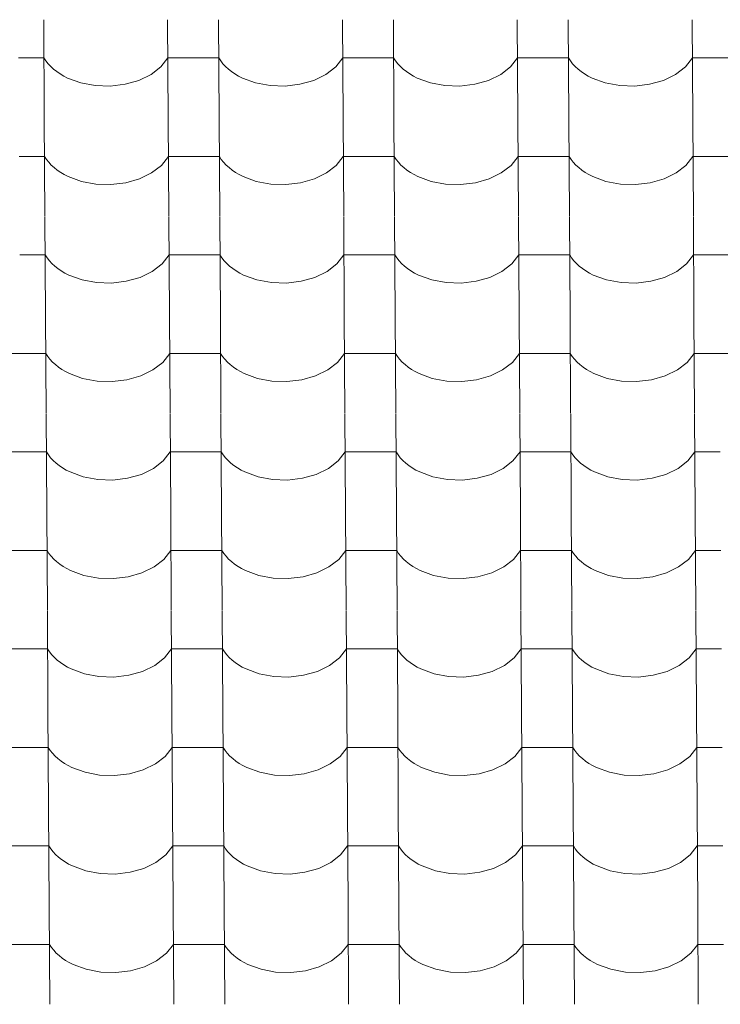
# Model space of a CAD drawing. Header units: millimetres. Extents: x -29001 to 109416, y -1251 to 13451.
# Tile 63 of 163: x -15033 to -14372, y 9032 to 9962. Entities that reach past the tile are written whole.
import ezdxf

# ---------------------------------------------------------------- set-up
doc = ezdxf.new("R2010")
doc.units = ezdxf.units.MM
doc.header["$MEASUREMENT"] = 0
doc.layers.add('POHLED JIŽNÍ_1_Konstrukce - nosné', color=7, linetype='Continuous')
doc.layers.add('POHLED JIŽNÍ_1_Nové_Výplně - Povrchové', color=7, linetype='Continuous')

# ---------------------------------------------------------------- blocks, each defined once
blk = doc.blocks.new('*X1', base_point=(-31394.74, -25864.88))
at = {"layer": 'POHLED JIŽNÍ_1_Nové_Výplně - Povrchové', "color": 21, "linetype": 'Continuous', "lineweight": 20, "true_color": 0xffaaaa}
for p, q in [((-15010.5, 9962.19), (-15009.92, 9869.52)), ((-14893.54, 9962.19), (-14892.96, 9869.52)), ((-14845.51, 9962.19), (-14844.93, 9869.52)), ((-14728.54, 9962.19), (-14727.96, 9869.52)), ((-14680.51, 9962.19), (-14679.93, 9869.52)), ((-14563.55, 9962.19), (-14562.97, 9869.52)), ((-14515.51, 9962.19), (-14514.93, 9869.52)), ((-14398.55, 9962.19), (-14397.97, 9869.52)), ((-15010.28, 9926.04), (-15034.29, 9926.04)), ((-15010.28, 9926.04), (-15008.44, 9923.24)), ((-15008.44, 9923.24), (-15006.3, 9920.55)), ((-15006.3, 9920.55), (-15003.87, 9917.96)), ((-14899.93, 9917.65), (-14893.31, 9926.04)), ((-14869.3, 9926.04), (-14893.31, 9926.04)), ((-14845.28, 9926.04), (-14869.3, 9926.04)), ((-14845.28, 9926.04), (-14843.44, 9923.24)), ((-14843.44, 9923.24), (-14841.3, 9920.55)), ((-14841.3, 9920.55), (-14838.88, 9917.96)), ((-14734.93, 9917.65), (-14728.32, 9926.04)), ((-14704.3, 9926.04), (-14728.32, 9926.04)), ((-14680.28, 9926.04), (-14704.3, 9926.04)), ((-14680.28, 9926.04), (-14678.44, 9923.24)), ((-14678.44, 9923.24), (-14676.3, 9920.55)), ((-14676.3, 9920.55), (-14673.88, 9917.96)), ((-14569.93, 9917.65), (-14563.32, 9926.04)), ((-14539.3, 9926.04), (-14563.32, 9926.04)), ((-14515.28, 9926.04), (-14539.3, 9926.04)), ((-14515.28, 9926.04), (-14513.44, 9923.24)), ((-14513.44, 9923.24), (-14511.3, 9920.55)), ((-14511.3, 9920.55), (-14508.88, 9917.96)), ((-14404.94, 9917.65), (-14398.32, 9926.04)), ((-14374.3, 9926.04), (-14398.32, 9926.04)), ((-14350.29, 9926.04), (-14374.3, 9926.04)), ((-15003.87, 9917.96), (-15001.18, 9915.5)), ((-15001.18, 9915.5), (-14998.22, 9913.17)), ((-14998.22, 9913.17), (-14995.02, 9910.99)), ((-14909.19, 9910.48), (-14899.93, 9917.65)), ((-14838.88, 9917.96), (-14836.18, 9915.5)), ((-14836.18, 9915.5), (-14833.22, 9913.17)), ((-14833.22, 9913.17), (-14830.03, 9910.99)), ((-14744.2, 9910.48), (-14734.93, 9917.65)), ((-14673.88, 9917.96), (-14671.18, 9915.5)), ((-14671.18, 9915.5), (-14668.23, 9913.17)), ((-14668.23, 9913.17), (-14665.03, 9910.99)), ((-14579.2, 9910.48), (-14569.93, 9917.65)), ((-14508.88, 9917.96), (-14506.18, 9915.5)), ((-14506.18, 9915.5), (-14503.23, 9913.17)), ((-14503.23, 9913.17), (-14500.03, 9910.99)), ((-14414.2, 9910.48), (-14404.94, 9917.65)), ((-14995.02, 9910.99), (-14991.6, 9908.97)), ((-14991.6, 9908.97), (-14987.97, 9907.12)), ((-14987.97, 9907.12), (-14975.49, 9902.55)), ((-14975.49, 9902.55), (-14961.82, 9899.96)), ((-14933.67, 9901.16), (-14920.64, 9904.89)), ((-14920.64, 9904.89), (-14909.19, 9910.48)), ((-14830.03, 9910.99), (-14826.6, 9908.97)), ((-14826.6, 9908.97), (-14822.97, 9907.12)), ((-14822.97, 9907.12), (-14810.5, 9902.55)), ((-14810.5, 9902.55), (-14796.82, 9899.96)), ((-14768.67, 9901.16), (-14755.64, 9904.89)), ((-14755.64, 9904.89), (-14744.2, 9910.48)), ((-14665.03, 9910.99), (-14661.6, 9908.97)), ((-14661.6, 9908.97), (-14657.97, 9907.12)), ((-14657.97, 9907.12), (-14645.5, 9902.55)), ((-14645.5, 9902.55), (-14631.82, 9899.96)), ((-14603.68, 9901.16), (-14590.64, 9904.89)), ((-14590.64, 9904.89), (-14579.2, 9910.48)), ((-14500.03, 9910.99), (-14496.61, 9908.97)), ((-14496.61, 9908.97), (-14492.97, 9907.12)), ((-14492.97, 9907.12), (-14480.5, 9902.55)), ((-14480.5, 9902.55), (-14466.83, 9899.96)), ((-14438.68, 9901.16), (-14425.64, 9904.89)), ((-14425.64, 9904.89), (-14414.2, 9910.48)), ((-14961.82, 9899.96), (-14947.64, 9899.49)), ((-14947.64, 9899.49), (-14933.67, 9901.16)), ((-14796.82, 9899.96), (-14782.64, 9899.49)), ((-14782.64, 9899.49), (-14768.67, 9901.16)), ((-14631.82, 9899.96), (-14617.64, 9899.49)), ((-14617.64, 9899.49), (-14603.68, 9901.16)), ((-14466.83, 9899.96), (-14452.64, 9899.49)), ((-14452.64, 9899.49), (-14438.68, 9901.16)), ((-15009.92, 9869.18), (-15009.34, 9776.51)), ((-14892.96, 9869.18), (-14892.38, 9776.51)), ((-14844.92, 9869.18), (-14844.34, 9776.51)), ((-14727.96, 9869.18), (-14727.38, 9776.51)), ((-14679.93, 9869.18), (-14679.35, 9776.51)), ((-14562.96, 9869.18), (-14562.38, 9776.51)), ((-14514.93, 9869.18), (-14514.35, 9776.51)), ((-14397.97, 9869.18), (-14397.39, 9776.51)), ((-15009.7, 9833.03), (-15033.71, 9833.03)), ((-15009.7, 9833.03), (-15007.85, 9830.23)), ((-15007.85, 9830.23), (-15005.72, 9827.54)), ((-15005.72, 9827.54), (-15003.29, 9824.95)), ((-14899.35, 9824.64), (-14892.73, 9833.03)), ((-14868.71, 9833.03), (-14892.73, 9833.03)), ((-14844.7, 9833.03), (-14868.71, 9833.03)), ((-14844.7, 9833.03), (-14842.86, 9830.23)), ((-14842.86, 9830.23), (-14840.72, 9827.54)), ((-14840.72, 9827.54), (-14838.29, 9824.95)), ((-14734.35, 9824.64), (-14727.73, 9833.03)), ((-14703.72, 9833.03), (-14727.73, 9833.03)), ((-14679.7, 9833.03), (-14703.72, 9833.03)), ((-14679.7, 9833.03), (-14677.86, 9830.23)), ((-14677.86, 9830.23), (-14675.72, 9827.54)), ((-14675.72, 9827.54), (-14673.3, 9824.95)), ((-14569.35, 9824.64), (-14562.74, 9833.03)), ((-14538.72, 9833.03), (-14562.74, 9833.03)), ((-14514.7, 9833.03), (-14538.72, 9833.03)), ((-14514.7, 9833.03), (-14512.86, 9830.23)), ((-14512.86, 9830.23), (-14510.72, 9827.54)), ((-14510.72, 9827.54), (-14508.3, 9824.95)), ((-14404.36, 9824.64), (-14397.74, 9833.03)), ((-14373.72, 9833.03), (-14397.74, 9833.03)), ((-14349.71, 9833.03), (-14373.72, 9833.03)), ((-15003.29, 9824.95), (-15000.6, 9822.49)), ((-15000.6, 9822.49), (-14997.64, 9820.16)), ((-14997.64, 9820.16), (-14994.44, 9817.98)), ((-14908.61, 9817.47), (-14899.35, 9824.64)), ((-14838.29, 9824.95), (-14835.6, 9822.49)), ((-14835.6, 9822.49), (-14832.64, 9820.16)), ((-14832.64, 9820.16), (-14829.44, 9817.98)), ((-14743.62, 9817.47), (-14734.35, 9824.64)), ((-14673.3, 9824.95), (-14670.6, 9822.49)), ((-14670.6, 9822.49), (-14667.65, 9820.16)), ((-14667.65, 9820.16), (-14664.45, 9817.98)), ((-14578.62, 9817.47), (-14569.35, 9824.64)), ((-14508.3, 9824.95), (-14505.6, 9822.49)), ((-14505.6, 9822.49), (-14502.65, 9820.16)), ((-14502.65, 9820.16), (-14499.45, 9817.98)), ((-14413.62, 9817.47), (-14404.36, 9824.64)), ((-14994.44, 9817.98), (-14991.02, 9815.96)), ((-14991.02, 9815.96), (-14987.38, 9814.11)), ((-14987.38, 9814.11), (-14974.91, 9809.54)), ((-14974.91, 9809.54), (-14961.24, 9806.95)), ((-14933.09, 9808.15), (-14920.05, 9811.88)), ((-14920.05, 9811.88), (-14908.61, 9817.47)), ((-14829.44, 9817.98), (-14826.02, 9815.96)), ((-14826.02, 9815.96), (-14822.39, 9814.11)), ((-14822.39, 9814.11), (-14809.91, 9809.54)), ((-14809.91, 9809.54), (-14796.24, 9806.95)), ((-14768.09, 9808.15), (-14755.06, 9811.88)), ((-14755.06, 9811.88), (-14743.62, 9817.47)), ((-14664.45, 9817.98), (-14661.02, 9815.96)), ((-14661.02, 9815.96), (-14657.39, 9814.11)), ((-14657.39, 9814.11), (-14644.92, 9809.54)), ((-14644.92, 9809.54), (-14631.24, 9806.95)), ((-14603.1, 9808.15), (-14590.06, 9811.88)), ((-14590.06, 9811.88), (-14578.62, 9817.47)), ((-14499.45, 9817.98), (-14496.03, 9815.96)), ((-14496.03, 9815.96), (-14492.39, 9814.11)), ((-14492.39, 9814.11), (-14479.92, 9809.54)), ((-14479.92, 9809.54), (-14466.24, 9806.95)), ((-14438.1, 9808.15), (-14425.06, 9811.88)), ((-14425.06, 9811.88), (-14413.62, 9817.47)), ((-14961.24, 9806.95), (-14947.06, 9806.48)), ((-14947.06, 9806.48), (-14933.09, 9808.15)), ((-14796.24, 9806.95), (-14782.06, 9806.48)), ((-14782.06, 9806.48), (-14768.09, 9808.15)), ((-14631.24, 9806.95), (-14617.06, 9806.48)), ((-14617.06, 9806.48), (-14603.1, 9808.15)), ((-14466.24, 9806.95), (-14452.06, 9806.48)), ((-14452.06, 9806.48), (-14438.1, 9808.15)), ((-15009.34, 9776.17), (-15008.76, 9683.5)), ((-14892.38, 9776.17), (-14891.8, 9683.5)), ((-14844.34, 9776.17), (-14843.76, 9683.5)), ((-14727.38, 9776.17), (-14726.8, 9683.5)), ((-14679.34, 9776.17), (-14678.77, 9683.5)), ((-14562.38, 9776.17), (-14561.8, 9683.5)), ((-14514.35, 9776.17), (-14513.77, 9683.5)), ((-14397.38, 9776.17), (-14396.81, 9683.5)), ((-15009.11, 9740.02), (-15033.13, 9740.02)), ((-15009.11, 9740.02), (-15007.27, 9737.22)), ((-15007.27, 9737.22), (-15005.13, 9734.53)), ((-14898.77, 9731.63), (-14892.15, 9740.02)), ((-14868.13, 9740.02), (-14892.15, 9740.02)), ((-14844.12, 9740.02), (-14868.13, 9740.02)), ((-14844.12, 9740.02), (-14842.27, 9737.22)), ((-14842.27, 9737.22), (-14840.14, 9734.53)), ((-14733.77, 9731.63), (-14727.15, 9740.02)), ((-14703.14, 9740.02), (-14727.15, 9740.02)), ((-14679.12, 9740.02), (-14703.14, 9740.02)), ((-14679.12, 9740.02), (-14677.28, 9737.22)), ((-14677.28, 9737.22), (-14675.14, 9734.53)), ((-14568.77, 9731.63), (-14562.16, 9740.02)), ((-14538.14, 9740.02), (-14562.16, 9740.02)), ((-14514.12, 9740.02), (-14538.14, 9740.02)), ((-14514.12, 9740.02), (-14512.28, 9737.22)), ((-14512.28, 9737.22), (-14510.14, 9734.53)), ((-14403.77, 9731.63), (-14397.16, 9740.02)), ((-14373.14, 9740.02), (-14397.16, 9740.02)), ((-14349.12, 9740.02), (-14373.14, 9740.02)), ((-15005.13, 9734.53), (-15002.71, 9731.94)), ((-15002.71, 9731.94), (-15000.01, 9729.48)), ((-15000.01, 9729.48), (-14997.06, 9727.15)), ((-14997.06, 9727.15), (-14993.86, 9724.97)), ((-14908.03, 9724.46), (-14898.77, 9731.63)), ((-14840.14, 9734.53), (-14837.71, 9731.94)), ((-14837.71, 9731.94), (-14835.02, 9729.48)), ((-14835.02, 9729.48), (-14832.06, 9727.15)), ((-14832.06, 9727.15), (-14828.86, 9724.97)), ((-14743.03, 9724.46), (-14733.77, 9731.63)), ((-14675.14, 9734.53), (-14672.72, 9731.94)), ((-14672.72, 9731.94), (-14670.02, 9729.48)), ((-14670.02, 9729.48), (-14667.06, 9727.15)), ((-14667.06, 9727.15), (-14663.87, 9724.97)), ((-14578.04, 9724.46), (-14568.77, 9731.63)), ((-14510.14, 9734.53), (-14507.72, 9731.94)), ((-14507.72, 9731.94), (-14505.02, 9729.48)), ((-14505.02, 9729.48), (-14502.07, 9727.15)), ((-14502.07, 9727.15), (-14498.87, 9724.97)), ((-14413.04, 9724.46), (-14403.77, 9731.63)), ((-14993.86, 9724.97), (-14990.44, 9722.95)), ((-14990.44, 9722.95), (-14986.8, 9721.1)), ((-14986.8, 9721.1), (-14974.33, 9716.53)), ((-14974.33, 9716.53), (-14960.66, 9713.94)), ((-14932.51, 9715.14), (-14919.47, 9718.87)), ((-14919.47, 9718.87), (-14908.03, 9724.46)), ((-14828.86, 9724.97), (-14825.44, 9722.95)), ((-14825.44, 9722.95), (-14821.81, 9721.1)), ((-14821.81, 9721.1), (-14809.33, 9716.53)), ((-14809.33, 9716.53), (-14795.66, 9713.94)), ((-14767.51, 9715.14), (-14754.48, 9718.87)), ((-14754.48, 9718.87), (-14743.03, 9724.46)), ((-14663.87, 9724.97), (-14660.44, 9722.95)), ((-14660.44, 9722.95), (-14656.81, 9721.1)), ((-14656.81, 9721.1), (-14644.34, 9716.53)), ((-14644.34, 9716.53), (-14630.66, 9713.94)), ((-14602.51, 9715.14), (-14589.48, 9718.87)), ((-14589.48, 9718.87), (-14578.04, 9724.46)), ((-14498.87, 9724.97), (-14495.44, 9722.95)), ((-14495.44, 9722.95), (-14491.81, 9721.1)), ((-14491.81, 9721.1), (-14479.34, 9716.53)), ((-14479.34, 9716.53), (-14465.66, 9713.94)), ((-14437.52, 9715.14), (-14424.48, 9718.87)), ((-14424.48, 9718.87), (-14413.04, 9724.46)), ((-14960.66, 9713.94), (-14946.47, 9713.47)), ((-14946.47, 9713.47), (-14932.51, 9715.14)), ((-14795.66, 9713.94), (-14781.48, 9713.47)), ((-14781.48, 9713.47), (-14767.51, 9715.14)), ((-14630.66, 9713.94), (-14616.48, 9713.47)), ((-14616.48, 9713.47), (-14602.51, 9715.14)), ((-14465.66, 9713.94), (-14451.48, 9713.47)), ((-14451.48, 9713.47), (-14437.52, 9715.14)), ((-15008.76, 9683.16), (-15008.18, 9590.49)), ((-14891.8, 9683.16), (-14891.22, 9590.49)), ((-14843.76, 9683.16), (-14843.18, 9590.49)), ((-14726.8, 9683.16), (-14726.22, 9590.49)), ((-14678.76, 9683.16), (-14678.18, 9590.49)), ((-14561.8, 9683.16), (-14561.22, 9590.49)), ((-14513.77, 9683.16), (-14513.19, 9590.49)), ((-14396.8, 9683.16), (-14396.22, 9590.49)), ((-15032.55, 9647.01), (-15056.57, 9647.01)), ((-15008.53, 9647.01), (-15032.55, 9647.01)), ((-15008.53, 9647.01), (-15006.69, 9644.22)), ((-15006.69, 9644.22), (-15004.55, 9641.52)), ((-14898.18, 9638.62), (-14891.57, 9647.01)), ((-14867.55, 9647.01), (-14891.57, 9647.01)), ((-14843.53, 9647.01), (-14867.55, 9647.01)), ((-14843.53, 9647.01), (-14841.69, 9644.22)), ((-14841.69, 9644.22), (-14839.55, 9641.52)), ((-14733.19, 9638.62), (-14726.57, 9647.01)), ((-14702.55, 9647.01), (-14726.57, 9647.01)), ((-14678.54, 9647.01), (-14702.55, 9647.01)), ((-14678.54, 9647.01), (-14676.7, 9644.22)), ((-14676.7, 9644.22), (-14674.56, 9641.52)), ((-14568.19, 9638.62), (-14561.57, 9647.01)), ((-14537.56, 9647.01), (-14561.57, 9647.01)), ((-14513.54, 9647.01), (-14537.56, 9647.01)), ((-14513.54, 9647.01), (-14511.7, 9644.22)), ((-14511.7, 9644.22), (-14509.56, 9641.52)), ((-14403.19, 9638.62), (-14396.58, 9647.01)), ((-14372.56, 9647.01), (-14396.58, 9647.01)), ((-14348.54, 9647.01), (-14372.56, 9647.01)), ((-15004.55, 9641.52), (-15002.13, 9638.93)), ((-15002.13, 9638.93), (-14999.43, 9636.47)), ((-14999.43, 9636.47), (-14996.48, 9634.14)), ((-14996.48, 9634.14), (-14993.28, 9631.96)), ((-14907.45, 9631.45), (-14898.18, 9638.62)), ((-14839.55, 9641.52), (-14837.13, 9638.93)), ((-14837.13, 9638.93), (-14834.43, 9636.47)), ((-14834.43, 9636.47), (-14831.48, 9634.14)), ((-14831.48, 9634.14), (-14828.28, 9631.96)), ((-14742.45, 9631.45), (-14733.19, 9638.62)), ((-14674.56, 9641.52), (-14672.13, 9638.93)), ((-14672.13, 9638.93), (-14669.44, 9636.47)), ((-14669.44, 9636.47), (-14666.48, 9634.14)), ((-14666.48, 9634.14), (-14663.28, 9631.96)), ((-14577.45, 9631.45), (-14568.19, 9638.62)), ((-14509.56, 9641.52), (-14507.14, 9638.93)), ((-14507.14, 9638.93), (-14504.44, 9636.47)), ((-14504.44, 9636.47), (-14501.48, 9634.14)), ((-14501.48, 9634.14), (-14498.29, 9631.96)), ((-14412.46, 9631.45), (-14403.19, 9638.62)), ((-14993.28, 9631.96), (-14989.85, 9629.94)), ((-14989.85, 9629.94), (-14986.22, 9628.1)), ((-14986.22, 9628.1), (-14973.75, 9623.52)), ((-14973.75, 9623.52), (-14960.07, 9620.94)), ((-14931.93, 9622.13), (-14918.89, 9625.86)), ((-14918.89, 9625.86), (-14907.45, 9631.45)), ((-14828.28, 9631.96), (-14824.86, 9629.94)), ((-14824.86, 9629.94), (-14821.22, 9628.1)), ((-14821.22, 9628.1), (-14808.75, 9623.52)), ((-14808.75, 9623.52), (-14795.08, 9620.94)), ((-14766.93, 9622.13), (-14753.89, 9625.86)), ((-14753.89, 9625.86), (-14742.45, 9631.45)), ((-14663.28, 9631.96), (-14659.86, 9629.94)), ((-14659.86, 9629.94), (-14656.23, 9628.1)), ((-14656.23, 9628.1), (-14643.75, 9623.52)), ((-14643.75, 9623.52), (-14630.08, 9620.94)), ((-14601.93, 9622.13), (-14588.9, 9625.86)), ((-14588.9, 9625.86), (-14577.45, 9631.45)), ((-14498.29, 9631.96), (-14494.86, 9629.94)), ((-14494.86, 9629.94), (-14491.23, 9628.1)), ((-14491.23, 9628.1), (-14478.76, 9623.52)), ((-14478.76, 9623.52), (-14465.08, 9620.94)), ((-14436.94, 9622.13), (-14423.9, 9625.86)), ((-14423.9, 9625.86), (-14412.46, 9631.45)), ((-14960.07, 9620.94), (-14945.89, 9620.46)), ((-14945.89, 9620.46), (-14931.93, 9622.13)), ((-14795.08, 9620.94), (-14780.89, 9620.46)), ((-14780.89, 9620.46), (-14766.93, 9622.13)), ((-14630.08, 9620.94), (-14615.9, 9620.46)), ((-14615.9, 9620.46), (-14601.93, 9622.13)), ((-14465.08, 9620.94), (-14450.9, 9620.46)), ((-14450.9, 9620.46), (-14436.94, 9622.13)), ((-15008.18, 9590.16), (-15007.6, 9497.48)), ((-14891.21, 9590.16), (-14890.63, 9497.48)), ((-14843.18, 9590.16), (-14842.6, 9497.48)), ((-14726.22, 9590.16), (-14725.64, 9497.48)), ((-14678.18, 9590.16), (-14677.6, 9497.48)), ((-14561.22, 9590.16), (-14560.64, 9497.48)), ((-14513.18, 9590.16), (-14512.6, 9497.48)), ((-14396.22, 9590.16), (-14395.64, 9497.48)), ((-15031.97, 9554), (-15055.98, 9554)), ((-15007.95, 9554), (-15031.97, 9554)), ((-15007.95, 9554), (-15006.11, 9551.21)), ((-15006.11, 9551.21), (-15003.97, 9548.51)), ((-14897.6, 9545.61), (-14890.99, 9554)), ((-14866.97, 9554), (-14890.99, 9554)), ((-14842.95, 9554), (-14866.97, 9554)), ((-14842.95, 9554), (-14841.11, 9551.21)), ((-14841.11, 9551.21), (-14838.97, 9548.51)), ((-14732.61, 9545.61), (-14725.99, 9554)), ((-14701.97, 9554), (-14725.99, 9554)), ((-14677.96, 9554), (-14701.97, 9554)), ((-14677.96, 9554), (-14676.11, 9551.21)), ((-14676.11, 9551.21), (-14673.98, 9548.51)), ((-14567.61, 9545.61), (-14560.99, 9554)), ((-14536.98, 9554), (-14560.99, 9554)), ((-14512.96, 9554), (-14536.98, 9554)), ((-14512.96, 9554), (-14511.12, 9551.21)), ((-14511.12, 9551.21), (-14508.98, 9548.51)), ((-14402.61, 9545.61), (-14396, 9554)), ((-14371.98, 9554), (-14396, 9554)), ((-15003.97, 9548.51), (-15001.55, 9545.92)), ((-15001.55, 9545.92), (-14998.85, 9543.46)), ((-14998.85, 9543.46), (-14995.9, 9541.13)), ((-14995.9, 9541.13), (-14992.7, 9538.95)), ((-14906.87, 9538.44), (-14897.6, 9545.61)), ((-14838.97, 9548.51), (-14836.55, 9545.92)), ((-14836.55, 9545.92), (-14833.85, 9543.46)), ((-14833.85, 9543.46), (-14830.9, 9541.13)), ((-14830.9, 9541.13), (-14827.7, 9538.95)), ((-14741.87, 9538.44), (-14732.61, 9545.61)), ((-14673.98, 9548.51), (-14671.55, 9545.92)), ((-14671.55, 9545.92), (-14668.86, 9543.46)), ((-14668.86, 9543.46), (-14665.9, 9541.13)), ((-14665.9, 9541.13), (-14662.7, 9538.95)), ((-14576.87, 9538.44), (-14567.61, 9545.61)), ((-14508.98, 9548.51), (-14506.55, 9545.92)), ((-14506.55, 9545.92), (-14503.86, 9543.46)), ((-14503.86, 9543.46), (-14500.9, 9541.13)), ((-14500.9, 9541.13), (-14497.71, 9538.95)), ((-14411.88, 9538.44), (-14402.61, 9545.61)), ((-14992.7, 9538.95), (-14989.27, 9536.93)), ((-14989.27, 9536.93), (-14985.64, 9535.09)), ((-14985.64, 9535.09), (-14973.17, 9530.51)), ((-14973.17, 9530.51), (-14959.49, 9527.93)), ((-14931.35, 9529.13), (-14918.31, 9532.85)), ((-14918.31, 9532.85), (-14906.87, 9538.44)), ((-14827.7, 9538.95), (-14824.28, 9536.93)), ((-14824.28, 9536.93), (-14820.64, 9535.09)), ((-14820.64, 9535.09), (-14808.17, 9530.51)), ((-14808.17, 9530.51), (-14794.49, 9527.93)), ((-14766.35, 9529.13), (-14753.31, 9532.85)), ((-14753.31, 9532.85), (-14741.87, 9538.44)), ((-14662.7, 9538.95), (-14659.28, 9536.93)), ((-14659.28, 9536.93), (-14655.64, 9535.09)), ((-14655.64, 9535.09), (-14643.17, 9530.51)), ((-14643.17, 9530.51), (-14629.5, 9527.93)), ((-14601.35, 9529.13), (-14588.32, 9532.85)), ((-14588.32, 9532.85), (-14576.87, 9538.44)), ((-14497.71, 9538.95), (-14494.28, 9536.93)), ((-14494.28, 9536.93), (-14490.65, 9535.09)), ((-14490.65, 9535.09), (-14478.18, 9530.51)), ((-14478.18, 9530.51), (-14464.5, 9527.93)), ((-14436.35, 9529.13), (-14423.32, 9532.85)), ((-14423.32, 9532.85), (-14411.88, 9538.44)), ((-14959.49, 9527.93), (-14945.31, 9527.46)), ((-14945.31, 9527.46), (-14931.35, 9529.13)), ((-14794.49, 9527.93), (-14780.31, 9527.46)), ((-14780.31, 9527.46), (-14766.35, 9529.13)), ((-14629.5, 9527.93), (-14615.32, 9527.46)), ((-14615.32, 9527.46), (-14601.35, 9529.13)), ((-14464.5, 9527.93), (-14450.32, 9527.46)), ((-14450.32, 9527.46), (-14436.35, 9529.13)), ((-15007.59, 9497.15), (-15007.02, 9404.47)), ((-14890.63, 9497.15), (-14890.05, 9404.47)), ((-14842.6, 9497.15), (-14842.02, 9404.47)), ((-14725.63, 9497.15), (-14725.06, 9404.47)), ((-14677.6, 9497.15), (-14677.02, 9404.47)), ((-14560.64, 9497.15), (-14560.06, 9404.47)), ((-14512.6, 9497.15), (-14512.02, 9404.47)), ((-14395.64, 9497.15), (-14395.06, 9404.47)), ((-15031.39, 9460.99), (-15055.4, 9460.99)), ((-15007.37, 9460.99), (-15031.39, 9460.99)), ((-15007.37, 9460.99), (-15005.53, 9458.2)), ((-15005.53, 9458.2), (-15003.39, 9455.5)), ((-14897.02, 9452.6), (-14890.41, 9460.99)), ((-14866.39, 9460.99), (-14890.41, 9460.99)), ((-14842.37, 9460.99), (-14866.39, 9460.99)), ((-14842.37, 9460.99), (-14840.53, 9458.2)), ((-14840.53, 9458.2), (-14838.39, 9455.5)), ((-14732.02, 9452.6), (-14725.41, 9460.99)), ((-14701.39, 9460.99), (-14725.41, 9460.99)), ((-14677.37, 9460.99), (-14701.39, 9460.99)), ((-14677.37, 9460.99), (-14675.53, 9458.2)), ((-14675.53, 9458.2), (-14673.39, 9455.5)), ((-14567.03, 9452.6), (-14560.41, 9460.99)), ((-14536.39, 9460.99), (-14560.41, 9460.99)), ((-14512.38, 9460.99), (-14536.39, 9460.99)), ((-14512.38, 9460.99), (-14510.54, 9458.2)), ((-14510.54, 9458.2), (-14508.4, 9455.5)), ((-14402.03, 9452.6), (-14395.41, 9460.99)), ((-14371.4, 9460.99), (-14395.41, 9460.99)), ((-15003.39, 9455.5), (-15000.97, 9452.91)), ((-15000.97, 9452.91), (-14998.27, 9450.45)), ((-14998.27, 9450.45), (-14995.31, 9448.12)), ((-14995.31, 9448.12), (-14992.12, 9445.94)), ((-14906.29, 9445.43), (-14897.02, 9452.6)), ((-14838.39, 9455.5), (-14835.97, 9452.91)), ((-14835.97, 9452.91), (-14833.27, 9450.45)), ((-14833.27, 9450.45), (-14830.32, 9448.12)), ((-14830.32, 9448.12), (-14827.12, 9445.94)), ((-14741.29, 9445.43), (-14732.02, 9452.6)), ((-14673.39, 9455.5), (-14670.97, 9452.91)), ((-14670.97, 9452.91), (-14668.27, 9450.45)), ((-14668.27, 9450.45), (-14665.32, 9448.12)), ((-14665.32, 9448.12), (-14662.12, 9445.94)), ((-14576.29, 9445.43), (-14567.03, 9452.6)), ((-14508.4, 9455.5), (-14505.97, 9452.91)), ((-14505.97, 9452.91), (-14503.28, 9450.45)), ((-14503.28, 9450.45), (-14500.32, 9448.12)), ((-14500.32, 9448.12), (-14497.12, 9445.94)), ((-14411.29, 9445.43), (-14402.03, 9452.6)), ((-14992.12, 9445.94), (-14988.69, 9443.93)), ((-14988.69, 9443.93), (-14985.06, 9442.08)), ((-14985.06, 9442.08), (-14972.59, 9437.5)), ((-14972.59, 9437.5), (-14958.91, 9434.92)), ((-14930.76, 9436.12), (-14917.73, 9439.84)), ((-14917.73, 9439.84), (-14906.29, 9445.43)), ((-14827.12, 9445.94), (-14823.69, 9443.93)), ((-14823.69, 9443.93), (-14820.06, 9442.08)), ((-14820.06, 9442.08), (-14807.59, 9437.5)), ((-14807.59, 9437.5), (-14793.91, 9434.92)), ((-14765.77, 9436.12), (-14752.73, 9439.84)), ((-14752.73, 9439.84), (-14741.29, 9445.43)), ((-14662.12, 9445.94), (-14658.7, 9443.93)), ((-14658.7, 9443.93), (-14655.06, 9442.08)), ((-14655.06, 9442.08), (-14642.59, 9437.5)), ((-14642.59, 9437.5), (-14628.92, 9434.92)), ((-14600.77, 9436.12), (-14587.73, 9439.84)), ((-14587.73, 9439.84), (-14576.29, 9445.43)), ((-14497.12, 9445.94), (-14493.7, 9443.93)), ((-14493.7, 9443.93), (-14490.07, 9442.08)), ((-14490.07, 9442.08), (-14477.59, 9437.5)), ((-14477.59, 9437.5), (-14463.92, 9434.92)), ((-14435.77, 9436.12), (-14422.74, 9439.84)), ((-14422.74, 9439.84), (-14411.29, 9445.43)), ((-14958.91, 9434.92), (-14944.73, 9434.45)), ((-14944.73, 9434.45), (-14930.76, 9436.12)), ((-14793.91, 9434.92), (-14779.73, 9434.45)), ((-14779.73, 9434.45), (-14765.77, 9436.12)), ((-14628.92, 9434.92), (-14614.73, 9434.45)), ((-14614.73, 9434.45), (-14600.77, 9436.12)), ((-14463.92, 9434.92), (-14449.74, 9434.45)), ((-14449.74, 9434.45), (-14435.77, 9436.12)), ((-15007.01, 9404.14), (-15006.43, 9311.46)), ((-14890.05, 9404.14), (-14889.47, 9311.46)), ((-14842.02, 9404.14), (-14841.44, 9311.46)), ((-14725.05, 9404.14), (-14724.47, 9311.46)), ((-14677.02, 9404.14), (-14676.44, 9311.46)), ((-14560.06, 9404.14), (-14559.48, 9311.46)), ((-14512.02, 9404.14), (-14511.44, 9311.46)), ((-14395.06, 9404.14), (-14394.48, 9311.46)), ((-15030.8, 9367.98), (-15054.82, 9367.98)), ((-15006.79, 9367.98), (-15030.8, 9367.98)), ((-15006.79, 9367.98), (-15004.95, 9365.19)), ((-15004.95, 9365.19), (-15002.81, 9362.49)), ((-14896.44, 9359.59), (-14889.82, 9367.98)), ((-14865.81, 9367.98), (-14889.82, 9367.98)), ((-14841.79, 9367.98), (-14865.81, 9367.98)), ((-14841.79, 9367.98), (-14839.95, 9365.19)), ((-14839.95, 9365.19), (-14837.81, 9362.49)), ((-14731.44, 9359.59), (-14724.83, 9367.98)), ((-14700.81, 9367.98), (-14724.83, 9367.98)), ((-14676.79, 9367.98), (-14700.81, 9367.98)), ((-14676.79, 9367.98), (-14674.95, 9365.19)), ((-14674.95, 9365.19), (-14672.81, 9362.49)), ((-14566.45, 9359.59), (-14559.83, 9367.98)), ((-14535.81, 9367.98), (-14559.83, 9367.98)), ((-14511.8, 9367.98), (-14535.81, 9367.98)), ((-14511.8, 9367.98), (-14509.95, 9365.19)), ((-14509.95, 9365.19), (-14507.82, 9362.49)), ((-14401.45, 9359.59), (-14394.83, 9367.98)), ((-14370.82, 9367.98), (-14394.83, 9367.98)), ((-15002.81, 9362.49), (-15000.38, 9359.9)), ((-15000.38, 9359.9), (-14997.69, 9357.44)), ((-14997.69, 9357.44), (-14994.73, 9355.11)), ((-14994.73, 9355.11), (-14991.53, 9352.93)), ((-14905.71, 9352.42), (-14896.44, 9359.59)), ((-14837.81, 9362.49), (-14835.39, 9359.9)), ((-14835.39, 9359.9), (-14832.69, 9357.44)), ((-14832.69, 9357.44), (-14829.74, 9355.11)), ((-14829.74, 9355.11), (-14826.54, 9352.93)), ((-14740.71, 9352.42), (-14731.44, 9359.59)), ((-14672.81, 9362.49), (-14670.39, 9359.9)), ((-14670.39, 9359.9), (-14667.69, 9357.44)), ((-14667.69, 9357.44), (-14664.74, 9355.11)), ((-14664.74, 9355.11), (-14661.54, 9352.93)), ((-14575.71, 9352.42), (-14566.45, 9359.59)), ((-14507.82, 9362.49), (-14505.39, 9359.9)), ((-14505.39, 9359.9), (-14502.7, 9357.44)), ((-14502.7, 9357.44), (-14499.74, 9355.11)), ((-14499.74, 9355.11), (-14496.54, 9352.93)), ((-14410.71, 9352.42), (-14401.45, 9359.59)), ((-14991.53, 9352.93), (-14988.11, 9350.92)), ((-14988.11, 9350.92), (-14984.48, 9349.07)), ((-14984.48, 9349.07), (-14972, 9344.5)), ((-14972, 9344.5), (-14958.33, 9341.91)), ((-14930.18, 9343.11), (-14917.15, 9346.83)), ((-14917.15, 9346.83), (-14905.71, 9352.42)), ((-14826.54, 9352.93), (-14823.11, 9350.92)), ((-14823.11, 9350.92), (-14819.48, 9349.07)), ((-14819.48, 9349.07), (-14807.01, 9344.5)), ((-14807.01, 9344.5), (-14793.33, 9341.91)), ((-14765.19, 9343.11), (-14752.15, 9346.83)), ((-14752.15, 9346.83), (-14740.71, 9352.42)), ((-14661.54, 9352.93), (-14658.11, 9350.92)), ((-14658.11, 9350.92), (-14654.48, 9349.07)), ((-14654.48, 9349.07), (-14642.01, 9344.5)), ((-14642.01, 9344.5), (-14628.33, 9341.91)), ((-14600.19, 9343.11), (-14587.15, 9346.83)), ((-14587.15, 9346.83), (-14575.71, 9352.42)), ((-14496.54, 9352.93), (-14493.12, 9350.92)), ((-14493.12, 9350.92), (-14489.48, 9349.07)), ((-14489.48, 9349.07), (-14477.01, 9344.5)), ((-14477.01, 9344.5), (-14463.34, 9341.91)), ((-14435.19, 9343.11), (-14422.15, 9346.83)), ((-14422.15, 9346.83), (-14410.71, 9352.42)), ((-14958.33, 9341.91), (-14944.15, 9341.44)), ((-14944.15, 9341.44), (-14930.18, 9343.11)), ((-14793.33, 9341.91), (-14779.15, 9341.44)), ((-14779.15, 9341.44), (-14765.19, 9343.11)), ((-14628.33, 9341.91), (-14614.15, 9341.44)), ((-14614.15, 9341.44), (-14600.19, 9343.11)), ((-14463.34, 9341.91), (-14449.16, 9341.44)), ((-14449.16, 9341.44), (-14435.19, 9343.11)), ((-15006.43, 9311.13), (-15005.85, 9218.45)), ((-14889.47, 9311.13), (-14888.89, 9218.45)), ((-14841.43, 9311.13), (-14840.86, 9218.45)), ((-14724.47, 9311.13), (-14723.89, 9218.45)), ((-14676.44, 9311.13), (-14675.86, 9218.45)), ((-14559.47, 9311.13), (-14558.89, 9218.45)), ((-14511.44, 9311.13), (-14510.86, 9218.45)), ((-14394.48, 9311.13), (-14393.9, 9218.45)), ((-15030.22, 9274.97), (-15054.24, 9274.97)), ((-15006.21, 9274.97), (-15030.22, 9274.97)), ((-15006.21, 9274.97), (-15004.36, 9272.18)), ((-15004.36, 9272.18), (-15002.23, 9269.48)), ((-14895.86, 9266.59), (-14889.24, 9274.97)), ((-14865.23, 9274.97), (-14889.24, 9274.97)), ((-14841.21, 9274.97), (-14865.23, 9274.97)), ((-14841.21, 9274.97), (-14839.37, 9272.18)), ((-14839.37, 9272.18), (-14837.23, 9269.48)), ((-14730.86, 9266.59), (-14724.25, 9274.97)), ((-14700.23, 9274.97), (-14724.25, 9274.97)), ((-14676.21, 9274.97), (-14700.23, 9274.97)), ((-14676.21, 9274.97), (-14674.37, 9272.18)), ((-14674.37, 9272.18), (-14672.23, 9269.48)), ((-14565.86, 9266.59), (-14559.25, 9274.97)), ((-14535.23, 9274.97), (-14559.25, 9274.97)), ((-14511.21, 9274.97), (-14535.23, 9274.97)), ((-14511.21, 9274.97), (-14509.37, 9272.18)), ((-14509.37, 9272.18), (-14507.23, 9269.48)), ((-14400.87, 9266.59), (-14394.25, 9274.97)), ((-14370.23, 9274.97), (-14394.25, 9274.97)), ((-15002.23, 9269.48), (-14999.8, 9266.9)), ((-14999.8, 9266.9), (-14997.11, 9264.43)), ((-14997.11, 9264.43), (-14994.15, 9262.1)), ((-14994.15, 9262.1), (-14990.95, 9259.93)), ((-14905.12, 9259.41), (-14895.86, 9266.59)), ((-14837.23, 9269.48), (-14834.81, 9266.9)), ((-14834.81, 9266.9), (-14832.11, 9264.43)), ((-14832.11, 9264.43), (-14829.15, 9262.1)), ((-14829.15, 9262.1), (-14825.96, 9259.93)), ((-14740.13, 9259.41), (-14730.86, 9266.59)), ((-14672.23, 9269.48), (-14669.81, 9266.9)), ((-14669.81, 9266.9), (-14667.11, 9264.43)), ((-14667.11, 9264.43), (-14664.16, 9262.1)), ((-14664.16, 9262.1), (-14660.96, 9259.93)), ((-14575.13, 9259.41), (-14565.86, 9266.59)), ((-14507.23, 9269.48), (-14504.81, 9266.9)), ((-14504.81, 9266.9), (-14502.11, 9264.43)), ((-14502.11, 9264.43), (-14499.16, 9262.1)), ((-14499.16, 9262.1), (-14495.96, 9259.93)), ((-14410.13, 9259.41), (-14400.87, 9266.59)), ((-14990.95, 9259.93), (-14987.53, 9257.91)), ((-14987.53, 9257.91), (-14983.89, 9256.06)), ((-14983.89, 9256.06), (-14971.42, 9251.49)), ((-14971.42, 9251.49), (-14957.75, 9248.9)), ((-14929.6, 9250.1), (-14916.57, 9253.82)), ((-14916.57, 9253.82), (-14905.12, 9259.41)), ((-14825.96, 9259.93), (-14822.53, 9257.91)), ((-14822.53, 9257.91), (-14818.9, 9256.06)), ((-14818.9, 9256.06), (-14806.43, 9251.49)), ((-14806.43, 9251.49), (-14792.75, 9248.9)), ((-14764.6, 9250.1), (-14751.57, 9253.82)), ((-14751.57, 9253.82), (-14740.13, 9259.41)), ((-14660.96, 9259.93), (-14657.53, 9257.91)), ((-14657.53, 9257.91), (-14653.9, 9256.06)), ((-14653.9, 9256.06), (-14641.43, 9251.49)), ((-14641.43, 9251.49), (-14627.75, 9248.9)), ((-14599.61, 9250.1), (-14586.57, 9253.82)), ((-14586.57, 9253.82), (-14575.13, 9259.41)), ((-14495.96, 9259.93), (-14492.54, 9257.91)), ((-14492.54, 9257.91), (-14488.9, 9256.06)), ((-14488.9, 9256.06), (-14476.43, 9251.49)), ((-14476.43, 9251.49), (-14462.76, 9248.9)), ((-14434.61, 9250.1), (-14421.57, 9253.82)), ((-14421.57, 9253.82), (-14410.13, 9259.41)), ((-14957.75, 9248.9), (-14943.57, 9248.43)), ((-14943.57, 9248.43), (-14929.6, 9250.1)), ((-14792.75, 9248.9), (-14778.57, 9248.43)), ((-14778.57, 9248.43), (-14764.6, 9250.1)), ((-14627.75, 9248.9), (-14613.57, 9248.43)), ((-14613.57, 9248.43), (-14599.61, 9250.1)), ((-14462.76, 9248.9), (-14448.57, 9248.43)), ((-14448.57, 9248.43), (-14434.61, 9250.1)), ((-15005.85, 9218.12), (-15005.27, 9125.44)), ((-14888.89, 9218.12), (-14888.31, 9125.44)), ((-14840.85, 9218.12), (-14840.27, 9125.44)), ((-14723.89, 9218.12), (-14723.31, 9125.44)), ((-14675.86, 9218.12), (-14675.28, 9125.44)), ((-14558.89, 9218.12), (-14558.31, 9125.44)), ((-14510.86, 9218.12), (-14510.28, 9125.44)), ((-14393.9, 9218.12), (-14393.32, 9125.44)), ((-15029.64, 9181.96), (-15053.66, 9181.96)), ((-15005.62, 9181.96), (-15029.64, 9181.96)), ((-15005.62, 9181.96), (-15003.78, 9179.17)), ((-15003.78, 9179.17), (-15001.64, 9176.47)), ((-14895.28, 9173.58), (-14888.66, 9181.96)), ((-14864.64, 9181.96), (-14888.66, 9181.96)), ((-14840.63, 9181.96), (-14864.64, 9181.96)), ((-14840.63, 9181.96), (-14838.79, 9179.17)), ((-14838.79, 9179.17), (-14836.65, 9176.47)), ((-14730.28, 9173.58), (-14723.66, 9181.96)), ((-14699.65, 9181.96), (-14723.66, 9181.96)), ((-14675.63, 9181.96), (-14699.65, 9181.96)), ((-14675.63, 9181.96), (-14673.79, 9179.17)), ((-14673.79, 9179.17), (-14671.65, 9176.47)), ((-14565.28, 9173.58), (-14558.67, 9181.96)), ((-14534.65, 9181.96), (-14558.67, 9181.96)), ((-14510.63, 9181.96), (-14534.65, 9181.96)), ((-14510.63, 9181.96), (-14508.79, 9179.17)), ((-14508.79, 9179.17), (-14506.65, 9176.47)), ((-14400.28, 9173.58), (-14393.67, 9181.96)), ((-14369.65, 9181.96), (-14393.67, 9181.96)), ((-15001.64, 9176.47), (-14999.22, 9173.89)), ((-14999.22, 9173.89), (-14996.52, 9171.42)), ((-14996.52, 9171.42), (-14993.57, 9169.1)), ((-14993.57, 9169.1), (-14990.37, 9166.92)), ((-14904.54, 9166.4), (-14895.28, 9173.58)), ((-14836.65, 9176.47), (-14834.22, 9173.89)), ((-14834.22, 9173.89), (-14831.53, 9171.42)), ((-14831.53, 9171.42), (-14828.57, 9169.1)), ((-14828.57, 9169.1), (-14825.37, 9166.92)), ((-14739.54, 9166.4), (-14730.28, 9173.58)), ((-14671.65, 9176.47), (-14669.23, 9173.89)), ((-14669.23, 9173.89), (-14666.53, 9171.42)), ((-14666.53, 9171.42), (-14663.57, 9169.1)), ((-14663.57, 9169.1), (-14660.38, 9166.92)), ((-14574.55, 9166.4), (-14565.28, 9173.58)), ((-14506.65, 9176.47), (-14504.23, 9173.89)), ((-14504.23, 9173.89), (-14501.53, 9171.42)), ((-14501.53, 9171.42), (-14498.58, 9169.1)), ((-14498.58, 9169.1), (-14495.38, 9166.92)), ((-14409.55, 9166.4), (-14400.28, 9173.58)), ((-14990.37, 9166.92), (-14986.95, 9164.9)), ((-14986.95, 9164.9), (-14983.31, 9163.05)), ((-14983.31, 9163.05), (-14970.84, 9158.48)), ((-14970.84, 9158.48), (-14957.17, 9155.89)), ((-14929.02, 9157.09), (-14915.98, 9160.81)), ((-14915.98, 9160.81), (-14904.54, 9166.4)), ((-14825.37, 9166.92), (-14821.95, 9164.9)), ((-14821.95, 9164.9), (-14818.32, 9163.05)), ((-14818.32, 9163.05), (-14805.84, 9158.48)), ((-14805.84, 9158.48), (-14792.17, 9155.89)), ((-14764.02, 9157.09), (-14750.99, 9160.81)), ((-14750.99, 9160.81), (-14739.54, 9166.4)), ((-14660.38, 9166.92), (-14656.95, 9164.9)), ((-14656.95, 9164.9), (-14653.32, 9163.05)), ((-14653.32, 9163.05), (-14640.85, 9158.48)), ((-14640.85, 9158.48), (-14627.17, 9155.89)), ((-14599.02, 9157.09), (-14585.99, 9160.81)), ((-14585.99, 9160.81), (-14574.55, 9166.4)), ((-14495.38, 9166.92), (-14491.95, 9164.9)), ((-14491.95, 9164.9), (-14488.32, 9163.05)), ((-14488.32, 9163.05), (-14475.85, 9158.48)), ((-14475.85, 9158.48), (-14462.17, 9155.89)), ((-14434.03, 9157.09), (-14420.99, 9160.81)), ((-14420.99, 9160.81), (-14409.55, 9166.4)), ((-14957.17, 9155.89), (-14942.98, 9155.42)), ((-14942.98, 9155.42), (-14929.02, 9157.09)), ((-14792.17, 9155.89), (-14777.99, 9155.42)), ((-14777.99, 9155.42), (-14764.02, 9157.09)), ((-14627.17, 9155.89), (-14612.99, 9155.42)), ((-14612.99, 9155.42), (-14599.02, 9157.09)), ((-14462.17, 9155.89), (-14447.99, 9155.42)), ((-14447.99, 9155.42), (-14434.03, 9157.09)), ((-15005.27, 9125.11), (-15004.69, 9032.43)), ((-14888.31, 9125.11), (-14887.73, 9032.43)), ((-14840.27, 9125.11), (-14839.69, 9032.43)), ((-14723.31, 9125.11), (-14722.73, 9032.43)), ((-14675.27, 9125.11), (-14674.69, 9032.43)), ((-14558.31, 9125.11), (-14557.73, 9032.43)), ((-14510.28, 9125.11), (-14509.7, 9032.43)), ((-14393.31, 9125.11), (-14392.73, 9032.43)), ((-15029.06, 9088.95), (-15053.08, 9088.95)), ((-15005.04, 9088.95), (-15029.06, 9088.95)), ((-15005.04, 9088.95), (-15003.2, 9086.16)), ((-15003.2, 9086.16), (-15001.06, 9083.46)), ((-14894.7, 9080.57), (-14888.08, 9088.95)), ((-14864.06, 9088.95), (-14888.08, 9088.95)), ((-14840.05, 9088.95), (-14864.06, 9088.95)), ((-14840.05, 9088.95), (-14838.2, 9086.16)), ((-14838.2, 9086.16), (-14836.07, 9083.46)), ((-14729.7, 9080.57), (-14723.08, 9088.95)), ((-14699.07, 9088.95), (-14723.08, 9088.95)), ((-14675.05, 9088.95), (-14699.07, 9088.95)), ((-14675.05, 9088.95), (-14673.21, 9086.16)), ((-14673.21, 9086.16), (-14671.07, 9083.46)), ((-14564.7, 9080.57), (-14558.09, 9088.95)), ((-14534.07, 9088.95), (-14558.09, 9088.95)), ((-14510.05, 9088.95), (-14534.07, 9088.95)), ((-14510.05, 9088.95), (-14508.21, 9086.16)), ((-14508.21, 9086.16), (-14506.07, 9083.46)), ((-14399.7, 9080.57), (-14393.09, 9088.95)), ((-14369.07, 9088.95), (-14393.09, 9088.95)), ((-15001.06, 9083.46), (-14998.64, 9080.88)), ((-14998.64, 9080.88), (-14995.94, 9078.41)), ((-14995.94, 9078.41), (-14992.99, 9076.09)), ((-14992.99, 9076.09), (-14989.79, 9073.91)), ((-14903.96, 9073.4), (-14894.7, 9080.57)), ((-14836.07, 9083.46), (-14833.64, 9080.88)), ((-14833.64, 9080.88), (-14830.95, 9078.41)), ((-14830.95, 9078.41), (-14827.99, 9076.09)), ((-14827.99, 9076.09), (-14824.79, 9073.91)), ((-14738.96, 9073.4), (-14729.7, 9080.57)), ((-14671.07, 9083.46), (-14668.64, 9080.88)), ((-14668.64, 9080.88), (-14665.95, 9078.41)), ((-14665.95, 9078.41), (-14662.99, 9076.09)), ((-14662.99, 9076.09), (-14659.79, 9073.91)), ((-14573.97, 9073.4), (-14564.7, 9080.57)), ((-14506.07, 9083.46), (-14503.65, 9080.88)), ((-14503.65, 9080.88), (-14500.95, 9078.41)), ((-14500.95, 9078.41), (-14498, 9076.09)), ((-14498, 9076.09), (-14494.8, 9073.91)), ((-14408.97, 9073.4), (-14399.7, 9080.57)), ((-14989.79, 9073.91), (-14986.36, 9071.89)), ((-14986.36, 9071.89), (-14982.73, 9070.04)), ((-14982.73, 9070.04), (-14970.26, 9065.47)), ((-14970.26, 9065.47), (-14956.58, 9062.88)), ((-14928.44, 9064.08), (-14915.4, 9067.8)), ((-14915.4, 9067.8), (-14903.96, 9073.4)), ((-14824.79, 9073.91), (-14821.37, 9071.89)), ((-14821.37, 9071.89), (-14817.73, 9070.04)), ((-14817.73, 9070.04), (-14805.26, 9065.47)), ((-14805.26, 9065.47), (-14791.59, 9062.88)), ((-14763.44, 9064.08), (-14750.41, 9067.8)), ((-14750.41, 9067.8), (-14738.96, 9073.4)), ((-14659.79, 9073.91), (-14656.37, 9071.89)), ((-14656.37, 9071.89), (-14652.74, 9070.04)), ((-14652.74, 9070.04), (-14640.27, 9065.47)), ((-14640.27, 9065.47), (-14626.59, 9062.88)), ((-14598.44, 9064.08), (-14585.41, 9067.8)), ((-14585.41, 9067.8), (-14573.97, 9073.4)), ((-14494.8, 9073.91), (-14491.37, 9071.89)), ((-14491.37, 9071.89), (-14487.74, 9070.04)), ((-14487.74, 9070.04), (-14475.27, 9065.47)), ((-14475.27, 9065.47), (-14461.59, 9062.88)), ((-14433.45, 9064.08), (-14420.41, 9067.8)), ((-14420.41, 9067.8), (-14408.97, 9073.4)), ((-14956.58, 9062.88), (-14942.4, 9062.41)), ((-14942.4, 9062.41), (-14928.44, 9064.08)), ((-14791.59, 9062.88), (-14777.41, 9062.41)), ((-14777.41, 9062.41), (-14763.44, 9064.08)), ((-14626.59, 9062.88), (-14612.41, 9062.41)), ((-14612.41, 9062.41), (-14598.44, 9064.08)), ((-14461.59, 9062.88), (-14447.41, 9062.41)), ((-14447.41, 9062.41), (-14433.45, 9064.08))]:
    blk.add_line(p, q, dxfattribs=at)

msp = doc.modelspace()

# ---------------------------------------------------------------- block references
at = {"layer": 'POHLED JIŽNÍ_1_Konstrukce - nosné', "color": 9, "linetype": 'Continuous', "lineweight": 13}
msp.add_blockref('*X1', (-31394.74, -25864.88), dxfattribs=at)

doc.saveas('drawing.dxf')
